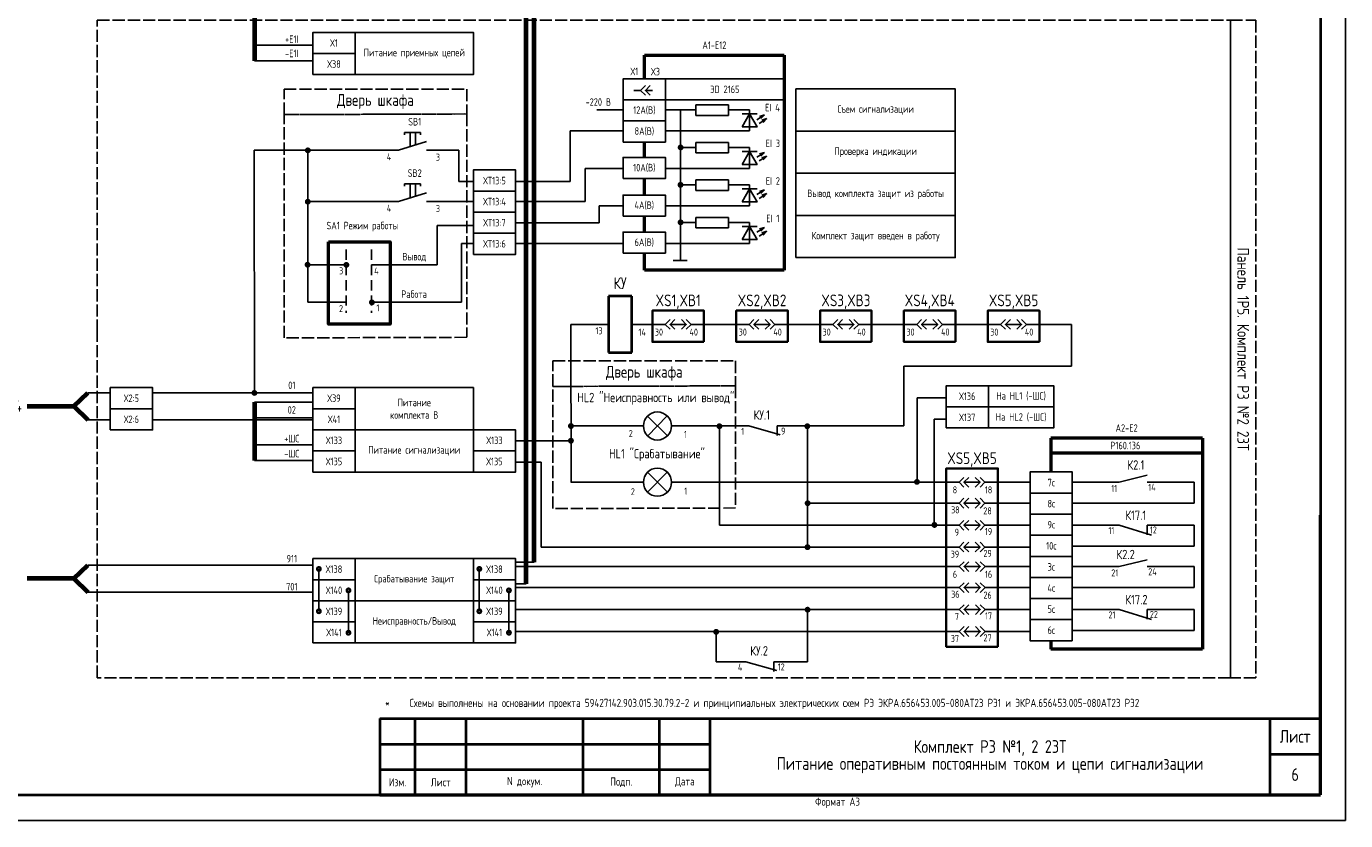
# Model space of a CAD drawing. Header units: millimetres. Extents: x 616 to 6196, y 2487 to 5711.
# Tile 22 of 46: x 3584 to 3843, y 3305 to 3461. Entities that reach past the tile are written whole.
import ezdxf
from ezdxf.enums import TextEntityAlignment as Align

# ---------------------------------------------------------------- set-up
doc = ezdxf.new("R2010")
doc.units = ezdxf.units.MM
doc.linetypes.add('ACAD_ISO02W100', pattern=[15, 12, -3])
doc.linetypes.add('JIS_02_2.0', pattern=[3, 2, -1])
doc.layers.add('основная 0.5', color=7, linetype='Continuous', lineweight=50)
doc.styles.add('SIMPLEX', font='GOST.ttf', dxfattribs={"height": 5})

msp = doc.modelspace()

# ---------------------------------------------------------------- linework, layer by layer
for p, q in [((3843.08, 3305.35), (3843.08, 3602.4)), ((3843.08, 3305.35), (3843.08, 3602.4)), ((3703.15, 3448.89), (3704.46, 3448.89)), ((3706.78, 3448.89), (3705.41, 3448.89)), ((3701.05, 3445.05), (3695.84, 3445.05)), ((3715.29, 3445.05), (3709.33, 3445.05)), ((3712.31, 3445.05), (3712.31, 3415.42)), ((3715.29, 3443.96), (3715.29, 3446.02)), ((3715.29, 3446.02), (3721.74, 3446.02)), ((3721.74, 3443.96), (3721.74, 3446.02)), ((3725.9, 3445.05), (3721.74, 3445.05)), ((3725.9, 3440.94), (3725.9, 3445.05)), ((3715.29, 3443.96), (3721.74, 3443.96)), ((3724.42, 3444.25), (3727.37, 3444.25)), ((3658.05, 3440.61), (3661.18, 3440.61)), ((3658.05, 3440.61), (3658.05, 3440.16)), ((3659.14, 3437.85), (3659.14, 3440.61)), ((3660.23, 3438.2), (3660.23, 3440.61)), ((3661.18, 3440.61), (3661.18, 3440.16)), ((3690.6, 3430.99), (3690.6, 3440.94)), ((3690.6, 3440.94), (3701.05, 3440.94)), ((3725.9, 3440.94), (3709.33, 3440.94)), ((3628.53, 3389.42), (3628.51, 3437.11)), ((3656.83, 3437.11), (3628.51, 3437.11)), ((3639.01, 3407.23), (3639.03, 3437.1)), ((3656.83, 3437.11), (3662.36, 3438.87)), ((3668.72, 3437.11), (3662.36, 3437.11)), ((3668.72, 3430.99), (3668.72, 3437.11)), ((3715.29, 3437.68), (3712.31, 3437.68)), ((3715.29, 3436.59), (3715.29, 3438.65)), ((3715.29, 3438.65), (3721.74, 3438.65)), ((3721.74, 3436.59), (3721.74, 3438.65)), ((3725.9, 3437.68), (3721.74, 3437.68)), ((3724.42, 3436.88), (3727.37, 3436.88)), ((3725.9, 3433.56), (3725.9, 3437.68)), ((3715.29, 3436.59), (3721.74, 3436.59)), ((3693.54, 3427.02), (3693.54, 3433.56)), ((3693.54, 3433.56), (3701.03, 3433.56)), ((3725.9, 3433.56), (3709.33, 3433.56)), ((3658.05, 3430.52), (3661.18, 3430.52)), ((3658.05, 3430.52), (3658.05, 3430.07)), ((3659.14, 3427.76), (3659.14, 3430.52)), ((3660.23, 3428.11), (3660.23, 3430.52)), ((3661.18, 3430.52), (3661.18, 3430.07)), ((3671.58, 3430.99), (3668.72, 3430.99)), ((3679.87, 3430.99), (3690.6, 3430.99)), ((3715.29, 3430.31), (3712.31, 3430.31)), ((3715.29, 3429.22), (3715.29, 3431.28)), ((3715.29, 3431.28), (3721.74, 3431.28)), ((3715.29, 3429.22), (3721.74, 3429.22)), ((3721.74, 3429.22), (3721.74, 3431.28)), ((3725.9, 3430.31), (3721.74, 3430.31)), ((3724.42, 3429.51), (3727.37, 3429.51)), ((3725.9, 3426.19), (3725.9, 3430.31)), ((3656.83, 3427.02), (3639.01, 3427.02)), ((3656.83, 3427.02), (3662.36, 3428.78)), ((3671.58, 3427.02), (3662.36, 3427.02)), ((3679.87, 3427.02), (3693.54, 3427.02)), ((3696.34, 3422.85), (3696.34, 3426.19)), ((3696.34, 3426.19), (3701.03, 3426.19)), ((3725.9, 3426.19), (3709.33, 3426.19)), ((3715.29, 3421.84), (3715.29, 3423.9)), ((3715.29, 3423.9), (3721.74, 3423.9)), ((3721.74, 3421.84), (3721.74, 3423.9)), ((3664.47, 3414.6), (3664.47, 3422.31)), ((3664.47, 3422.31), (3671.58, 3422.31)), ((3679.87, 3422.85), (3696.34, 3422.85)), ((3715.29, 3422.94), (3712.31, 3422.94)), ((3715.29, 3421.84), (3721.74, 3421.84)), ((3725.9, 3422.94), (3721.74, 3422.94)), ((3724.42, 3422.14), (3727.37, 3422.14)), ((3725.9, 3418.82), (3725.9, 3422.94)), ((3671.58, 3418.82), (3669.25, 3418.82)), ((3669.25, 3418.82), (3669.25, 3407.23)), ((3679.87, 3418.82), (3701.03, 3418.82)), ((3725.9, 3418.82), (3709.33, 3418.82)), ((3646.6, 3414.6), (3639.01, 3414.6)), ((3664.47, 3414.6), (3651.57, 3414.6)), ((3710.88, 3415.42), (3713.64, 3415.42)), ((3646.6, 3407.23), (3639.01, 3407.23)), ((3669.25, 3407.23), (3651.57, 3407.23)), ((3690.79, 3371.86), (3690.76, 3402.88)), ((3698.13, 3402.88), (3690.76, 3402.88)), ((3702.74, 3402.88), (3706.77, 3402.88)), ((3709.31, 3402.88), (3706.77, 3402.88)), ((3713.43, 3402.88), (3710.26, 3402.88)), ((3716.92, 3402.88), (3714.39, 3402.88)), ((3716.92, 3402.88), (3723.26, 3402.88)), ((3725.8, 3402.88), (3723.26, 3402.88)), ((3729.92, 3402.88), (3726.75, 3402.88)), ((3733.41, 3402.88), (3730.87, 3402.88)), ((3733.41, 3402.88), (3739.74, 3402.88)), ((3742.28, 3402.88), (3739.74, 3402.88)), ((3746.41, 3402.88), (3743.23, 3402.88)), ((3749.89, 3402.88), (3747.36, 3402.88)), ((3756.23, 3402.88), (3749.89, 3402.88)), ((3758.77, 3402.88), (3756.23, 3402.88)), ((3762.89, 3402.88), (3759.72, 3402.88)), ((3766.38, 3402.88), (3763.84, 3402.88)), ((3766.38, 3402.88), (3772.71, 3402.88)), ((3775.25, 3402.88), (3772.71, 3402.88)), ((3779.38, 3402.88), (3776.2, 3402.88)), ((3782.87, 3402.88), (3780.33, 3402.88)), ((3789.2, 3402.88), (3782.87, 3402.88)), ((3789.2, 3394.7), (3789.2, 3402.88)), ((3756.23, 3394.7), (3756.23, 3382.92)), ((3756.23, 3394.7), (3789.2, 3394.7)), ((3764.55, 3388.45), (3758.85, 3388.45)), ((3758.85, 3388.45), (3758.85, 3371.86)), ((3705, 3382.92), (3690.76, 3382.92)), ((3709.73, 3380.97), (3705.81, 3384.87)), ((3705.83, 3380.95), (3709.71, 3384.89)), ((3707.77, 3382.92), (3707.77, 3382.92)), ((3710.53, 3382.92), (3716.55, 3382.92)), ((3716.55, 3382.92), (3725.77, 3382.92)), ((3719.98, 3363.42), (3719.98, 3382.92)), ((3731.91, 3381.2), (3725.77, 3382.92)), ((3731.29, 3382.92), (3756.23, 3382.92)), ((3731.29, 3382.92), (3731.29, 3381.04)), ((3737.25, 3382.92), (3737.25, 3359.11)), ((3764.55, 3384.25), (3762.21, 3384.25)), ((3762.21, 3384.25), (3762.21, 3363.42)), ((3679.87, 3380.02), (3690.76, 3380.02)), ((3684.92, 3375.79), (3679.87, 3375.79)), ((3684.92, 3359.11), (3684.92, 3375.79)), ((3709.73, 3369.91), (3705.81, 3373.81)), ((3705.83, 3369.89), (3709.71, 3373.83)), ((3804.09, 3373.22), (3798.56, 3371.86)), ((3705, 3371.86), (3690.76, 3371.86)), ((3707.77, 3371.86), (3707.77, 3371.86)), ((3710.53, 3371.86), (3715.35, 3371.86)), ((3760.52, 3371.86), (3715.35, 3371.86)), ((3760.52, 3371.86), (3764.55, 3371.86)), ((3767.08, 3371.86), (3764.55, 3371.86)), ((3771.21, 3371.86), (3768.03, 3371.86)), ((3774.7, 3371.86), (3772.16, 3371.86)), ((3781.03, 3371.86), (3774.7, 3371.86)), ((3789.34, 3371.86), (3798.56, 3371.86)), ((3804.09, 3371.86), (3813.3, 3371.86)), ((3813.3, 3371.86), (3813.3, 3367.75)), ((3737.25, 3367.75), (3764.55, 3367.75)), ((3767.08, 3367.75), (3764.55, 3367.75)), ((3771.21, 3367.75), (3768.03, 3367.75)), ((3774.7, 3367.75), (3772.16, 3367.75)), ((3781.03, 3367.75), (3774.7, 3367.75)), ((3813.3, 3367.75), (3789.34, 3367.75)), ((3760.52, 3363.42), (3719.98, 3363.42)), ((3760.52, 3363.42), (3764.55, 3363.42)), ((3767.08, 3363.42), (3764.55, 3363.42)), ((3771.21, 3363.42), (3768.03, 3363.42)), ((3774.7, 3363.42), (3772.16, 3363.42)), ((3781.03, 3363.42), (3774.7, 3363.42)), ((3789.34, 3363.42), (3798.56, 3363.42)), ((3804.88, 3361.48), (3798.56, 3363.42)), ((3804.09, 3363.42), (3813.3, 3363.42)), ((3804.09, 3363.42), (3804.09, 3361.54)), ((3813.3, 3363.42), (3813.3, 3359.31)), ((3684.92, 3359.11), (3760.52, 3359.11)), ((3760.52, 3359.11), (3764.55, 3359.11)), ((3767.08, 3359.11), (3764.55, 3359.11)), ((3771.21, 3359.11), (3768.03, 3359.11)), ((3774.7, 3359.11), (3772.16, 3359.11)), ((3781.03, 3359.11), (3774.7, 3359.11)), ((3813.3, 3359.31), (3789.34, 3359.31)), ((3804.09, 3356.63), (3798.56, 3355.28)), ((3595.81, 3355.57), (3640.03, 3355.57)), ((3641.2, 3346.5), (3641.2, 3354.82)), ((3672.75, 3346.5), (3672.75, 3354.82)), ((3679.87, 3355.28), (3764.55, 3355.28)), ((3767.1, 3355.28), (3764.57, 3355.28)), ((3771.23, 3355.28), (3768.05, 3355.28)), ((3774.72, 3355.28), (3772.18, 3355.28)), ((3781.05, 3355.28), (3774.72, 3355.28)), ((3789.34, 3355.28), (3798.56, 3355.28)), ((3804.09, 3355.28), (3813.3, 3355.28)), ((3813.3, 3355.28), (3813.3, 3351.16)), ((3595.81, 3350.26), (3640.03, 3350.26)), ((3647.02, 3342.28), (3647.02, 3350.6)), ((3678.57, 3342.28), (3678.57, 3350.6)), ((3679.87, 3351.16), (3764.55, 3351.16)), ((3767.1, 3351.16), (3764.57, 3351.16)), ((3771.23, 3351.16), (3768.05, 3351.16)), ((3774.72, 3351.16), (3772.18, 3351.16)), ((3781.05, 3351.16), (3774.72, 3351.16)), ((3813.3, 3351.16), (3789.34, 3351.16)), ((3679.87, 3346.84), (3764.55, 3346.84)), ((3737.25, 3336.55), (3737.25, 3346.84)), ((3767.1, 3346.84), (3764.57, 3346.84)), ((3771.23, 3346.84), (3768.05, 3346.84)), ((3774.72, 3346.84), (3772.18, 3346.84)), ((3781.05, 3346.84), (3774.72, 3346.84)), ((3789.34, 3346.84), (3798.56, 3346.84)), ((3804.88, 3344.89), (3798.56, 3346.84)), ((3804.09, 3346.84), (3813.3, 3346.84)), ((3804.09, 3346.84), (3804.09, 3344.96)), ((3813.3, 3346.84), (3813.3, 3342.72)), ((3679.87, 3342.53), (3764.55, 3342.53)), ((3719.3, 3336.55), (3719.3, 3342.53)), ((3767.1, 3342.53), (3764.57, 3342.53)), ((3771.23, 3342.53), (3768.05, 3342.53)), ((3774.72, 3342.53), (3772.18, 3342.53)), ((3781.05, 3342.53), (3774.72, 3342.53)), ((3813.3, 3342.72), (3789.34, 3342.72)), ((3719.3, 3336.55), (3725.12, 3336.55)), ((3731.26, 3334.84), (3725.12, 3336.55)), ((3730.64, 3336.55), (3737.25, 3336.55)), ((3730.64, 3336.55), (3730.64, 3334.67)), ((3423.06, 3305.35), (3843.08, 3305.35))]:
    msp.add_line(p, q)
at = {"lineweight": 40}
for p, q in [((3838.16, 3597.4), (3838.16, 3310.4)), ((3702.74, 3408.41), (3698.13, 3408.41)), ((3698.13, 3408.41), (3698.13, 3397.35)), ((3702.74, 3397.35), (3702.74, 3408.41)), ((3698.13, 3397.35), (3702.74, 3397.35)), ((3653.16, 3325.39), (3718.16, 3325.39)), ((3828.16, 3325.4), (3828.16, 3310.4)), ((3653.16, 3320.39), (3718.16, 3320.39)), ((3828.16, 3318.4), (3838.16, 3318.4)), ((3653.16, 3315.39), (3718.16, 3315.39)), ((3443.06, 3310.4), (3838.16, 3310.4))]:
    msp.add_line(p, q, dxfattribs=at)
at = {"color": 3, "lineweight": 70}
for p, q in [((3683.51, 3356.12), (3683.51, 3486.49)), ((3681.95, 3351.91), (3681.95, 3474.12)), ((3628.54, 3470), (3628.54, 3454.69)), ((3628.54, 3387.59), (3628.54, 3376.14))]:
    msp.add_line(p, q, dxfattribs=at)
at = {"color": 3}
for p, q in [((3640.03, 3457.79), (3628.54, 3457.79)), ((3640.03, 3454.69), (3628.54, 3454.69)), ((3640.03, 3387.59), (3628.54, 3387.59)), ((3640.03, 3384.5), (3628.54, 3384.5)), ((3640.03, 3379.23), (3628.54, 3379.23)), ((3640.03, 3376.14), (3628.54, 3376.14)), ((3679.87, 3356.12), (3683.51, 3356.12)), ((3679.87, 3351.91), (3681.95, 3351.91))]:
    msp.add_line(p, q, dxfattribs=at)
at = {"lineweight": 50}
for p, q in [((3705.25, 3451.17), (3705.25, 3455.78)), ((3705.25, 3455.78), (3732.69, 3455.78)), ((3732.69, 3455.78), (3732.69, 3413.53)), ((3705.25, 3435.71), (3705.25, 3438.73)), ((3705.25, 3428.32), (3705.25, 3431.56)), ((3705.25, 3421.04), (3705.25, 3424.18)), ((3705.25, 3413.53), (3705.25, 3416.9)), ((3732.69, 3413.53), (3705.25, 3413.53)), ((3814.94, 3380.51), (3785.09, 3380.51)), ((3785.09, 3380.51), (3785.09, 3373.88)), ((3814.94, 3380.51), (3814.94, 3339.04)), ((3814.94, 3377.56), (3785.09, 3377.56)), ((3785.09, 3340.7), (3785.09, 3339.04)), ((3814.94, 3339.04), (3785.09, 3339.04))]:
    msp.add_line(p, q, dxfattribs=at)
at = {"linetype": 'Continuous'}
for p, q in [((3727.31, 3443.13), (3728.8, 3444.08)), ((3727.78, 3442.38), (3729.28, 3443.33)), ((3728.8, 3444.08), (3727.82, 3443.77)), ((3728.8, 3444.08), (3728.1, 3443.33)), ((3729.28, 3443.33), (3728.3, 3443.02)), ((3729.28, 3443.33), (3728.58, 3442.58)), ((3727.31, 3435.76), (3728.8, 3436.71)), ((3727.78, 3435.01), (3729.28, 3435.96)), ((3728.8, 3436.71), (3727.82, 3436.39)), ((3728.8, 3436.71), (3728.1, 3435.96)), ((3729.28, 3435.96), (3728.3, 3435.64)), ((3729.28, 3435.96), (3728.58, 3435.21)), ((3727.31, 3428.39), (3728.8, 3429.34)), ((3728.8, 3429.34), (3727.82, 3429.02)), ((3728.8, 3429.34), (3728.1, 3428.59)), ((3727.78, 3427.64), (3729.28, 3428.59)), ((3729.28, 3428.59), (3728.3, 3428.27)), ((3729.28, 3428.59), (3728.58, 3427.84)), ((3727.31, 3421.01), (3728.8, 3421.96)), ((3727.79, 3420.26), (3729.28, 3421.21)), ((3728.8, 3421.96), (3727.83, 3421.65)), ((3728.8, 3421.96), (3728.1, 3421.21)), ((3729.28, 3421.21), (3728.3, 3420.9)), ((3729.28, 3421.21), (3728.58, 3420.46))]:
    msp.add_line(p, q, dxfattribs=at)
at = {"linetype": 'JIS_02_2.0'}
for p, q in [((3646.6, 3417.58), (3646.6, 3405.15)), ((3651.57, 3417.58), (3651.57, 3405.15))]:
    msp.add_line(p, q, dxfattribs=at)
at = {"lineweight": 70}
for p, q in [((3593.04, 3386.81), (3595.81, 3389.42)), ((3593.07, 3386.78), (3583.83, 3386.77)), ((3593.04, 3386.81), (3595.81, 3384.11)), ((3593.04, 3352.96), (3595.81, 3355.57)), ((3593.04, 3352.96), (3583.83, 3352.96)), ((3593.04, 3352.96), (3595.81, 3350.26))]:
    msp.add_line(p, q, dxfattribs=at)
at = {"color": 1}
for p, q in [((3595.81, 3389.42), (3600.2, 3389.42)), ((3640.03, 3389.42), (3608.5, 3389.42))]:
    msp.add_line(p, q, dxfattribs=at)
at = {"color": 5}
for p, q in [((3595.81, 3384.11), (3600.2, 3384.11)), ((3640.03, 3384.11), (3608.5, 3384.11))]:
    msp.add_line(p, q, dxfattribs=at)
at = {"color": 32, "linetype": 'ACAD_ISO02W100', "ltscale": 0.2, "true_color": 0xcd6928}
for points in [[(3597.64, 3401.42), (3597.64, 3462.66), (3820.43, 3462.66), (3820.43, 3333.43), (3597.64, 3333.43), (3597.64, 3401.42)], [(3825.45, 3462.66), (3825.45, 3462.66), (3825.45, 3333.43), (3820.43, 3333.43), (3820.43, 3462.66), (3825.45, 3462.66)], [(3634.37, 3449.14), (3634.37, 3449.14), (3670.27, 3449.14), (3670.27, 3444.25), (3634.37, 3444.13), (3634.37, 3449.14)], [(3634.37, 3444.13), (3634.37, 3444.13), (3670.27, 3444.25), (3670.27, 3400.35), (3634.37, 3400.23), (3634.37, 3444.13)], [(3687.23, 3395.7), (3687.23, 3395.7), (3723.13, 3395.7), (3723.13, 3390.81), (3687.23, 3390.69), (3687.23, 3395.7)], [(3687.23, 3390.69), (3687.23, 3390.69), (3723.13, 3390.81), (3723.13, 3366.8), (3687.23, 3366.68), (3687.23, 3390.69)]]:
    msp.add_lwpolyline(points, dxfattribs=at)
for points in [[(3640.03, 3456.13), (3648.32, 3456.13), (3648.32, 3460.28), (3640.03, 3460.28)], [(3648.32, 3451.99), (3671.58, 3451.99), (3671.58, 3460.28), (3648.32, 3460.28)], [(3640.03, 3451.99), (3648.32, 3451.99), (3648.32, 3456.13), (3640.03, 3456.13)], [(3701.05, 3447.03), (3709.34, 3447.03), (3709.34, 3451.17), (3701.05, 3451.17)], [(3709.35, 3447.03), (3732.69, 3447.03), (3732.69, 3451.17), (3709.35, 3451.17)], [(3735.01, 3440.89), (3766.34, 3440.89), (3766.34, 3449.18), (3735.01, 3449.18)], [(3701.05, 3442.88), (3709.34, 3442.88), (3709.34, 3447.03), (3701.05, 3447.03)], [(3701.05, 3438.73), (3709.34, 3438.73), (3709.34, 3442.88), (3701.05, 3442.88)], [(3724.42, 3441.7), (3727.37, 3441.7), (3725.9, 3444.25)], [(3735.01, 3432.59), (3766.34, 3432.59), (3766.34, 3440.89), (3735.01, 3440.89)], [(3724.42, 3434.33), (3727.37, 3434.33), (3725.9, 3436.88)], [(3701.03, 3431.56), (3709.33, 3431.56), (3709.33, 3435.71), (3701.03, 3435.71)], [(3671.58, 3429.09), (3679.87, 3429.09), (3679.87, 3433.24), (3671.58, 3433.24)], [(3735.01, 3424.3), (3766.34, 3424.3), (3766.34, 3432.59), (3735.01, 3432.59)], [(3671.58, 3424.95), (3679.87, 3424.95), (3679.87, 3429.1), (3671.58, 3429.1)], [(3724.42, 3426.95), (3727.37, 3426.95), (3725.9, 3429.51)], [(3701.03, 3424.18), (3709.33, 3424.18), (3709.33, 3428.32), (3701.03, 3428.32)], [(3671.58, 3420.81), (3679.87, 3420.81), (3679.87, 3424.95), (3671.58, 3424.95)], [(3735.01, 3416.01), (3766.34, 3416.01), (3766.34, 3424.3), (3735.01, 3424.3)], [(3724.42, 3419.58), (3727.37, 3419.58), (3725.9, 3422.14)], [(3671.58, 3416.66), (3679.87, 3416.66), (3679.87, 3420.81), (3671.58, 3420.81)], [(3701.03, 3416.9), (3709.33, 3416.9), (3709.33, 3421.04), (3701.03, 3421.04)], [(3600.2, 3386.31), (3608.5, 3386.31), (3608.5, 3390.46), (3600.2, 3390.46)], [(3640.03, 3386.31), (3648.32, 3386.31), (3648.32, 3390.46), (3640.03, 3390.46)], [(3648.32, 3382.16), (3671.58, 3382.16), (3671.58, 3390.46), (3648.32, 3390.46)], [(3764.55, 3386.69), (3772.84, 3386.69), (3772.84, 3390.84), (3764.55, 3390.84)], [(3772.84, 3386.69), (3785.7, 3386.69), (3785.7, 3390.84), (3772.84, 3390.84)], [(3600.2, 3382.16), (3608.5, 3382.16), (3608.5, 3386.31), (3600.2, 3386.31)], [(3640.03, 3382.16), (3648.32, 3382.16), (3648.32, 3386.31), (3640.03, 3386.31)], [(3764.55, 3382.55), (3772.84, 3382.55), (3772.84, 3386.69), (3764.55, 3386.69)], [(3772.84, 3382.55), (3785.7, 3382.55), (3785.7, 3386.69), (3772.84, 3386.69)], [(3640.03, 3378.02), (3648.32, 3378.02), (3648.32, 3382.16), (3640.03, 3382.16)], [(3648.32, 3373.87), (3671.58, 3373.87), (3671.58, 3382.16), (3648.32, 3382.16)], [(3671.58, 3378.02), (3679.87, 3378.02), (3679.87, 3382.16), (3671.58, 3382.16)], [(3640.03, 3373.87), (3648.32, 3373.87), (3648.32, 3378.02), (3640.03, 3378.02)], [(3671.58, 3373.87), (3679.87, 3373.87), (3679.87, 3378.02), (3671.58, 3378.02)], [(3789.34, 3369.73), (3781.05, 3369.73), (3781.05, 3373.88), (3789.34, 3373.88)], [(3789.34, 3365.58), (3781.05, 3365.58), (3781.05, 3369.73), (3789.34, 3369.73)], [(3789.34, 3361.44), (3781.05, 3361.44), (3781.05, 3365.58), (3789.34, 3365.58)], [(3789.34, 3357.29), (3781.05, 3357.29), (3781.05, 3361.44), (3789.34, 3361.44)], [(3640.03, 3352.7), (3648.32, 3352.7), (3648.32, 3356.85), (3640.03, 3356.85)], [(3648.32, 3348.55), (3671.58, 3348.55), (3671.58, 3356.85), (3648.32, 3356.85)], [(3671.58, 3352.7), (3679.87, 3352.7), (3679.87, 3356.85), (3671.58, 3356.85)], [(3789.34, 3353.14), (3781.05, 3353.14), (3781.05, 3357.29), (3789.34, 3357.29)], [(3640.03, 3348.55), (3648.32, 3348.55), (3648.32, 3352.7), (3640.03, 3352.7)], [(3671.58, 3348.55), (3679.87, 3348.55), (3679.87, 3352.7), (3671.58, 3352.7)], [(3789.34, 3349), (3781.05, 3349), (3781.05, 3353.14), (3789.34, 3353.14)], [(3789.34, 3344.85), (3781.05, 3344.85), (3781.05, 3349), (3789.34, 3349)], [(3640.03, 3344.41), (3648.32, 3344.41), (3648.32, 3348.55), (3640.03, 3348.55)], [(3648.32, 3340.26), (3671.58, 3340.26), (3671.58, 3348.55), (3648.32, 3348.55)], [(3671.58, 3344.41), (3679.87, 3344.41), (3679.87, 3348.55), (3671.58, 3348.55)], [(3640.03, 3340.26), (3648.32, 3340.26), (3648.32, 3344.41), (3640.03, 3344.41)], [(3671.58, 3340.26), (3679.87, 3340.26), (3679.87, 3344.41), (3671.58, 3344.41)], [(3789.34, 3340.7), (3781.05, 3340.7), (3781.05, 3344.85), (3789.34, 3344.85)]]:
    msp.add_lwpolyline(points, close=True)
for points in [[(3705.41, 3449.85), (3704.46, 3448.89), (3705.41, 3447.94)], [(3706.36, 3449.85), (3705.41, 3448.89), (3706.36, 3447.94)], [(3710.26, 3403.83), (3709.31, 3402.88), (3710.26, 3401.93)], [(3711.21, 3403.83), (3710.26, 3402.88), (3711.21, 3401.93)], [(3712.48, 3403.83), (3713.43, 3402.88), (3712.48, 3401.93)], [(3713.43, 3403.83), (3714.39, 3402.88), (3713.43, 3401.93)], [(3726.75, 3403.83), (3725.8, 3402.88), (3726.75, 3401.93)], [(3727.7, 3403.83), (3726.75, 3402.88), (3727.7, 3401.93)], [(3728.97, 3403.83), (3729.92, 3402.88), (3728.97, 3401.93)], [(3729.92, 3403.83), (3730.87, 3402.88), (3729.92, 3401.93)], [(3743.23, 3403.83), (3742.28, 3402.88), (3743.23, 3401.93)], [(3744.18, 3403.83), (3743.23, 3402.88), (3744.18, 3401.93)], [(3745.45, 3403.83), (3746.41, 3402.88), (3745.45, 3401.93)], [(3746.41, 3403.83), (3747.36, 3402.88), (3746.41, 3401.93)], [(3759.72, 3403.83), (3758.77, 3402.88), (3759.72, 3401.93)], [(3760.67, 3403.83), (3759.72, 3402.88), (3760.67, 3401.93)], [(3761.94, 3403.83), (3762.89, 3402.88), (3761.94, 3401.93)], [(3762.89, 3403.83), (3763.84, 3402.88), (3762.89, 3401.93)], [(3776.2, 3403.83), (3775.25, 3402.88), (3776.2, 3401.93)], [(3777.16, 3403.83), (3776.2, 3402.88), (3777.16, 3401.93)], [(3778.42, 3403.83), (3779.38, 3402.88), (3778.42, 3401.93)], [(3779.38, 3403.83), (3780.33, 3402.88), (3779.38, 3401.93)], [(3768.03, 3372.81), (3767.08, 3371.86), (3768.03, 3370.91)], [(3768.99, 3372.81), (3768.03, 3371.86), (3768.99, 3370.91)], [(3770.26, 3372.81), (3771.21, 3371.86), (3770.26, 3370.91)], [(3771.21, 3372.81), (3772.16, 3371.86), (3771.21, 3370.91)], [(3768.03, 3368.7), (3767.08, 3367.75), (3768.03, 3366.79)], [(3768.99, 3368.7), (3768.03, 3367.75), (3768.99, 3366.79)], [(3770.26, 3368.7), (3771.21, 3367.75), (3770.26, 3366.79)], [(3771.21, 3368.7), (3772.16, 3367.75), (3771.21, 3366.79)], [(3768.03, 3364.37), (3767.08, 3363.42), (3768.03, 3362.47)], [(3768.99, 3364.37), (3768.03, 3363.42), (3768.99, 3362.47)], [(3770.26, 3364.37), (3771.21, 3363.42), (3770.26, 3362.47)], [(3771.21, 3364.37), (3772.16, 3363.42), (3771.21, 3362.47)], [(3768.03, 3360.07), (3767.08, 3359.11), (3768.03, 3358.16)], [(3768.99, 3360.07), (3768.03, 3359.11), (3768.99, 3358.16)], [(3770.26, 3360.07), (3771.21, 3359.11), (3770.26, 3358.16)], [(3771.21, 3360.07), (3772.16, 3359.11), (3771.21, 3358.16)], [(3768.05, 3356.23), (3767.1, 3355.28), (3768.05, 3354.32)], [(3769.01, 3356.23), (3768.05, 3355.28), (3769.01, 3354.32)], [(3770.28, 3356.23), (3771.23, 3355.28), (3770.28, 3354.32)], [(3771.23, 3356.23), (3772.18, 3355.28), (3771.23, 3354.32)], [(3768.05, 3352.11), (3767.1, 3351.16), (3768.05, 3350.21)], [(3769.01, 3352.11), (3768.05, 3351.16), (3769.01, 3350.21)], [(3770.28, 3352.11), (3771.23, 3351.16), (3770.28, 3350.21)], [(3771.23, 3352.11), (3772.18, 3351.16), (3771.23, 3350.21)], [(3768.05, 3347.79), (3767.1, 3346.84), (3768.05, 3345.88)], [(3769.01, 3347.79), (3768.05, 3346.84), (3769.01, 3345.88)], [(3770.28, 3347.79), (3771.23, 3346.84), (3770.28, 3345.88)], [(3771.23, 3347.79), (3772.18, 3346.84), (3771.23, 3345.88)], [(3768.05, 3343.48), (3767.1, 3342.53), (3768.05, 3341.57)], [(3769.01, 3343.48), (3768.05, 3342.53), (3769.01, 3341.57)], [(3770.28, 3343.48), (3771.23, 3342.53), (3770.28, 3341.57)], [(3771.23, 3343.48), (3772.18, 3342.53), (3771.23, 3341.57)]]:
    msp.add_lwpolyline(points)
at = {"const_width": 0.461}
for points in [[(3638.69, 3437.1, 1), (3639.38, 3437.1, 1)], [(3711.99, 3437.67, 1), (3712.68, 3437.67, 1)], [(3711.96, 3430.31, 1), (3712.65, 3430.31, 1)], [(3638.68, 3427.01, 1), (3639.37, 3427.01, 1)], [(3711.98, 3422.95, 1), (3712.67, 3422.95, 1)], [(3638.64, 3414.62, 1), (3639.33, 3414.62, 1)], [(3646.26, 3414.59, 1), (3646.95, 3414.59, 1)], [(3651.28, 3407.22, 1), (3651.97, 3407.22, 1)], [(3628.19, 3389.42, 1), (3628.88, 3389.42, 1)], [(3690.42, 3382.91, 1), (3691.11, 3382.91, 1)], [(3719.62, 3382.87, 1), (3720.31, 3382.87, 1)], [(3736.89, 3382.87, 1), (3737.58, 3382.87, 1)], [(3690.42, 3380.02, 1), (3691.11, 3380.02, 1)], [(3758.45, 3371.93, 1), (3759.14, 3371.93, 1)], [(3736.96, 3367.74, 1), (3737.65, 3367.74, 1)], [(3761.88, 3363.47, 1), (3762.58, 3363.47, 1)], [(3736.94, 3359.1, 1), (3737.63, 3359.1, 1)], [(3641.55, 3354.82, -1), (3640.86, 3354.82, -1)], [(3673.1, 3354.82, -1), (3672.41, 3354.82, -1)], [(3647.37, 3350.6, -1), (3646.67, 3350.6, -1)], [(3678.92, 3350.6, -1), (3678.22, 3350.6, -1)], [(3641.55, 3346.5, -1), (3640.86, 3346.5, -1)], [(3673.1, 3346.5, -1), (3672.41, 3346.5, -1)], [(3736.94, 3346.81, 1), (3737.63, 3346.81, 1)], [(3647.37, 3342.28, -1), (3646.67, 3342.28, -1)], [(3678.92, 3342.28, -1), (3678.22, 3342.28, -1)], [(3718.98, 3342.45, 1), (3719.67, 3342.45, 1)]]:
    msp.add_lwpolyline(points, format="xyb", close=True, dxfattribs=at)
at = {"lineweight": 50}
msp.add_lwpolyline([(3643.07, 3419.15), (3655.23, 3419.15), (3655.23, 3402.91), (3643.07, 3402.91)], close=True, dxfattribs=at)
at = {"lineweight": 35}
for points in [[(3716.92, 3399.45), (3706.77, 3399.45), (3706.77, 3405.59), (3716.92, 3405.59)], [(3733.41, 3399.45), (3723.26, 3399.45), (3723.26, 3405.59), (3733.41, 3405.59)], [(3749.89, 3399.45), (3739.74, 3399.45), (3739.74, 3405.59), (3749.89, 3405.59)], [(3766.38, 3399.45), (3756.23, 3399.45), (3756.23, 3405.59), (3766.38, 3405.59)], [(3782.87, 3399.45), (3772.71, 3399.45), (3772.71, 3405.59), (3782.87, 3405.59)], [(3774.7, 3339.53), (3764.55, 3339.53), (3764.55, 3374.57), (3774.7, 3374.57)]]:
    msp.add_lwpolyline(points, close=True, dxfattribs=at)
for centre in [(3707.77, 3382.92), (3707.77, 3371.86)]:
    msp.add_circle(centre, 2.76)
at = {"layer": 'основная 0.5', "color": 0}
for p, q in [((3838.16, 3310.4), (3838.16, 3365.4)), ((3653.16, 3310.4), (3838.16, 3310.4))]:
    msp.add_line(p, q, dxfattribs=at)
at = {"layer": 'основная 0.5', "lineweight": 40}
for p, q in [((3653.16, 3325.39), (3653.16, 3310.4)), ((3660.16, 3310.4), (3660.16, 3325.39)), ((3670.16, 3310.4), (3670.16, 3325.39)), ((3693.16, 3310.4), (3693.16, 3325.39)), ((3708.16, 3310.4), (3708.16, 3325.39)), ((3718.16, 3310.4), (3718.16, 3325.4)), ((3718.16, 3325.4), (3838.16, 3325.4))]:
    msp.add_line(p, q, dxfattribs=at)

# ---------------------------------------------------------------- texts
at = {"style": 'SIMPLEX'}
for s, height, p in [('13', 1.382, (3695.6, 3400.95)), ('14', 1.382, (3704.06, 3400.68)), ('30', 1.382, (3707.27, 3400.69)), ('40', 1.382, (3714.08, 3400.69)), ('30', 1.382, (3723.75, 3400.69)), ('40', 1.382, (3730.57, 3400.69)), ('30', 1.382, (3740.24, 3400.69)), ('40', 1.382, (3747.05, 3400.69)), ('30', 1.382, (3756.73, 3400.69)), ('40', 1.382, (3763.54, 3400.69)), ('30', 1.382, (3773.21, 3400.69)), ('40', 1.382, (3780.02, 3400.69)), ('КУ.1', 1.843, (3726.67, 3384.16)), ('1', 1.38, (3724.25, 3381.17)), ('9', 1.38, (3732.08, 3381.22)), ('2', 1.38, (3702.13, 3380.75)), ('1', 1.38, (3713, 3380.57)), ('К2.1', 1.843, (3800.17, 3374.34)), ('2', 1.38, (3702.55, 3369.32)), ('1', 1.38, (3713.06, 3369.44)), ('8', 1.38, (3765.83, 3369.67)), ('18', 1.382, (3772.15, 3369.67)), ('11', 1.382, (3797.01, 3369.94)), ('14', 1.382, (3804.28, 3370.17)), ('38', 1.382, (3765.5, 3365.74)), ('28', 1.382, (3771.85, 3365.55)), ('К17.1', 1.843, (3799.76, 3364.45)), ('9', 1.38, (3766.22, 3361.34)), ('19', 1.382, (3772.16, 3361.49)), ('11', 1.382, (3796.45, 3361.67)), ('12', 1.382, (3804.6, 3361.79)), ('39', 1.382, (3765.43, 3357.03)), ('29', 1.382, (3771.87, 3357.18)), ('К2.2', 1.843, (3798.02, 3356.74)), ('6', 1.38, (3765.85, 3353.08)), ('16', 1.382, (3772.17, 3353.08)), ('21', 1.382, (3797.01, 3353.35)), ('24', 1.382, (3804.28, 3353.58)), ('36', 1.382, (3765.52, 3349.15)), ('26', 1.382, (3771.87, 3348.97)), ('К17.2', 1.843, (3799.76, 3347.87)), ('7', 1.38, (3766.24, 3344.76)), ('17', 1.382, (3772.18, 3344.9)), ('21', 1.382, (3796.45, 3345.09)), ('22', 1.382, (3804.6, 3345.2)), ('37', 1.382, (3765.45, 3340.45)), ('27', 1.382, (3771.89, 3340.6)), ('КУ.2', 1.843, (3726.02, 3337.8)), ('4', 1.38, (3723.6, 3334.81)), ('12', 1.382, (3731.43, 3334.86))]:
    msp.add_text(s, height=height, dxfattribs=at).set_placement(p)
at = {"color": 4, "style": 'SIMPLEX'}
msp.add_text('DC33-104', height=2.304, dxfattribs=at).set_placement((3577.59, 3385.7), align=Align.CENTER)
at = {"style": 'SIMPLEX'}
for s, insert, char_height, width, attachment_point in [('+Е1I', (3635.88, 3458.95), 1.474, 8.2935, 5), ('Х1', (3644.18, 3458.21), 1.474, 8.2935, 5), ('Питание приемных цепей', (3659.95, 3456.13), 1.4744, 23.2564, 5), ('A1-E12', (3718.97, 3457.77), 1.474, 27.4373, 5), ('-Е1I', (3635.88, 3456.15), 1.474, 8.2935, 5), ('Х38', (3644.18, 3454.06), 1.474, 8.2935, 5), ('ЭD 2165', (3721.02, 3449.1), 1.474, 23.342, 5), ('Дверь шкафа', (3652.32, 3446.69), 2.3037, 35.8958, 5), ('-220 В', (3696.13, 3446.59), 1.474, 8.2935, 5), ('12A(B)', (3705.2, 3444.95), 1.474, 8.2935, 5), ('EI 4', (3730.39, 3445.51), 1.474, 8.2935, 5), ('\\pxqc;Съем сигнализации', (3750.67, 3445.03), 1.4744, 31.331, 5), ('SB1', (3660.05, 3442.72), 1.474, 8.2935, 5), ('8А(В)', (3705.2, 3440.81), 1.474, 8.2935, 5), ('EI 3', (3730.46, 3438.46), 1.474, 8.2935, 5), ('Проверка индикации', (3750.67, 3436.74), 1.4744, 31.331, 5), ('4', (3655.43, 3435.83), 1.38, 5.3742, 6), ('3', (3665.03, 3435.75), 1.38, 5.3742, 6), ('10А(В)', (3705.18, 3433.64), 1.474, 8.2935, 5), ('SB2', (3660.05, 3432.63), 1.474, 8.2935, 5), ('ХТ13:5', (3675.73, 3431.16), 1.474, 8.2935, 5), ('EI 2', (3730.46, 3431.08), 1.474, 8.2935, 5), ('\\pxqc;Вывод комплекта защит из работы', (3750.67, 3428.45), 1.4744, 31.331, 5), ('4', (3655.43, 3425.74), 1.38, 5.3742, 6), ('3', (3665.03, 3425.65), 1.38, 5.3742, 6), ('ХТ13:4', (3675.73, 3427.03), 1.474, 8.2935, 5), ('4А(В)', (3705.18, 3426.25), 1.474, 8.2935, 5), ('SA1 Режим работы', (3649.78, 3422.12), 1.4744, 13.877, 5), ('ХТ13:7', (3675.73, 3422.88), 1.474, 8.2935, 5), ('EI 1', (3730.46, 3423.71), 1.474, 8.2935, 5), ('\\pxqc;Комплект защит введен в работу', (3750.67, 3420.15), 1.4744, 31.331, 5), ('ХТ13:6', (3675.73, 3418.73), 1.474, 8.2935, 5), ('6А(В)', (3705.18, 3418.97), 1.474, 8.2935, 5), ('Вывод', (3659.97, 3416.1), 1.474, 8.2935, 5), ('3', (3645.99, 3413.43), 1.38, 5.3742, 6), ('4', (3652.95, 3413.41), 1.38, 5.3742, 6), ('Работа', (3659.93, 3408.83), 1.474, 8.2935, 5), ('2', (3645.96, 3405.99), 1.38, 5.3742, 6), ('1', (3653.1, 3406.15), 1.38, 5.3742, 6), ('Дверь шкафа', (3705.18, 3393.26), 2.3037, 35.8958, 5), ('01', (3635.88, 3390.92), 1.474, 8.2935, 5), ('Х2:5', (3604.35, 3388.38), 1.474, 8.2935, 5), ('Х39', (3644.18, 3388.38), 1.474, 8.2935, 5), ('Питание \\Pкомплекта В', (3659.95, 3386.31), 1.4744, 23.2564, 5), ('Х136', (3768.69, 3388.77), 1.474, 8.2935, 5), ('На HL1 (-ШС)', (3779.27, 3388.77), 1.4744, 12.8566, 5), ('Х2:6', (3604.35, 3384.24), 1.474, 8.2935, 5), ('02', (3635.88, 3386.08), 1.474, 8.2935, 5), ('Х41', (3644.18, 3384.24), 1.474, 8.2935, 5), ('Х137', (3768.69, 3384.62), 1.474, 8.2935, 5), ('На HL2 (-ШС)', (3779.27, 3384.62), 1.4744, 12.8565, 5), ('A2-E2', (3800.02, 3382.51), 1.474, 29.8518, 5), ('+ШС', (3635.88, 3380.45), 1.474, 8.2935, 5), ('Х133', (3644.18, 3380.09), 1.474, 8.2935, 5), ('Х133', (3675.73, 3380.09), 1.474, 8.2935, 5), ('Р160.136', (3799.77, 3379.08), 1.474, 29.8518, 5), ('-ШС', (3635.88, 3377.49), 1.474, 8.2935, 5), ('Питание сигнализации', (3659.95, 3378.02), 1.4744, 23.2564, 5), ('Х135', (3644.18, 3375.94), 1.474, 8.2935, 5), ('Х135', (3675.73, 3375.94), 1.474, 8.2935, 5), ('7с', (3785.2, 3371.8), 1.474, 8.2935, 5), ('8с', (3785.2, 3367.66), 1.474, 8.2935, 5), ('9с', (3785.2, 3363.51), 1.474, 8.2935, 5), ('10с', (3785.2, 3359.36), 1.474, 8.2935, 5), ('911', (3635.88, 3356.83), 1.474, 8.2935, 5), ('Х138', (3644.18, 3354.77), 1.474, 8.2935, 5), ('Срабатывание защит ', (3659.95, 3352.7), 1.4744, 23.2564, 5), ('Х138', (3675.73, 3354.77), 1.474, 8.2935, 5), ('3с', (3785.2, 3355.22), 1.474, 8.2935, 5), ('701', (3635.88, 3351.34), 1.474, 8.2935, 5), ('Х140', (3644.18, 3350.63), 1.474, 8.2935, 5), ('Х140', (3675.73, 3350.63), 1.474, 8.2935, 5), ('4с', (3785.2, 3351.07), 1.474, 8.2935, 5), ('Х139', (3644.18, 3346.48), 1.474, 8.2935, 5), ('Х139', (3675.73, 3346.48), 1.474, 8.2935, 5), ('5с', (3785.2, 3346.92), 1.474, 8.2935, 5), ('Неисправность/Вывод ', (3659.95, 3344.41), 1.4744, 23.2564, 5), ('6с', (3785.2, 3342.78), 1.474, 8.2935, 5), ('Х141', (3644.18, 3342.33), 1.474, 8.2935, 5), ('Х141', (3675.73, 3342.33), 1.474, 8.2935, 5)]:
    msp.add_mtext(s, dxfattribs=dict(at, insert=insert, char_height=char_height, width=width, attachment_point=attachment_point))
at = {"color": 7, "char_height": 1.474, "attachment_point": 5, "style": 'SIMPLEX'}
for s, insert, width in [('Х1', (3703.23, 3452.61), 4.7596), ('Х3', (3707.39, 3452.58), 3.2286)]:
    msp.add_mtext(s, dxfattribs=dict(at, insert=insert, width=width))
at = {"insert": (3822.94, 3398.04), "char_height": 2.3037, "width": 129.2213, "attachment_point": 5, "rotation": 270, "style": 'SIMPLEX'}
msp.add_mtext('Панель 1Р5. Комплект РЗ №2 23Т', dxfattribs=at)
at = {"lineweight": 50, "attachment_point": 5, "style": 'SIMPLEX'}
for s, insert, char_height, width in [('КУ', (3700.44, 3410.98), 2.304, 4.6075), ('XS1,XB1', (3711.85, 3407.34), 2.304, 11.572), ('XS2,XB2', (3728.33, 3407.34), 2.304, 11.572), ('XS3,XB3', (3744.82, 3407.34), 2.304, 11.572), ('XS4,XB4', (3761.3, 3407.34), 2.304, 11.572), ('XS5,XB5', (3777.79, 3407.34), 2.304, 11.572), ('HL2 "Неисправность или вывод"', (3707.44, 3388.27), 1.843, 31.5233), ('HL1 "Срабатывание"', (3707.68, 3377.22), 1.843, 25.3056), ('XS5,XB5', (3769.62, 3376.32), 2.304, 11.572)]:
    msp.add_mtext(s, dxfattribs=dict(at, insert=insert, char_height=char_height, width=width))
at = {"lineweight": 35, "attachment_point": 5, "line_spacing_factor": 0.8, "style": 'SIMPLEX'}
for s, insert, char_height, width in [('\\pxi-3,l4,ql,t4;*^IСхемы выполнены на основании проекта 59427142.903.015.Э0.79.2-2 и принципиальных электрических схем РЭ ЭКРА.656453.005-080AТ23 РЭ1 и ЭКРА.656453.005-080AТ23 РЭ2', (3745.13, 3328.27), 1.6, 185), ('Лист', (3833.16, 3321.9), 2.5, 10), ('Комплект РЗ №1, 2 23Т\\PПитание оперативным постоянным током и цепи сигнализации', (3773.16, 3317.9), 2.5, 110), ('6', (3833.16, 3314.4), 2.5, 10), ('Изм.', (3656.66, 3312.89), 1.6, 7), ('Лист', (3665.16, 3312.89), 1.6, 10), ('N докум.', (3681.66, 3312.89), 1.6, 23), ('Подп.', (3700.66, 3312.89), 1.6, 15), ('Дата', (3713.16, 3312.89), 1.6, 10)]:
    msp.add_mtext(s, dxfattribs=dict(at, insert=insert, char_height=char_height, width=width))
at = {"lineweight": 30, "insert": (3738.76, 3309.87), "char_height": 1.6, "attachment_point": 1, "style": 'SIMPLEX'}
msp.add_mtext_dynamic_manual_height_columns('Формат А3', width=45.8537, gutter_width=12.5, heights=[0], dxfattribs=at)

doc.saveas('drawing.dxf')
